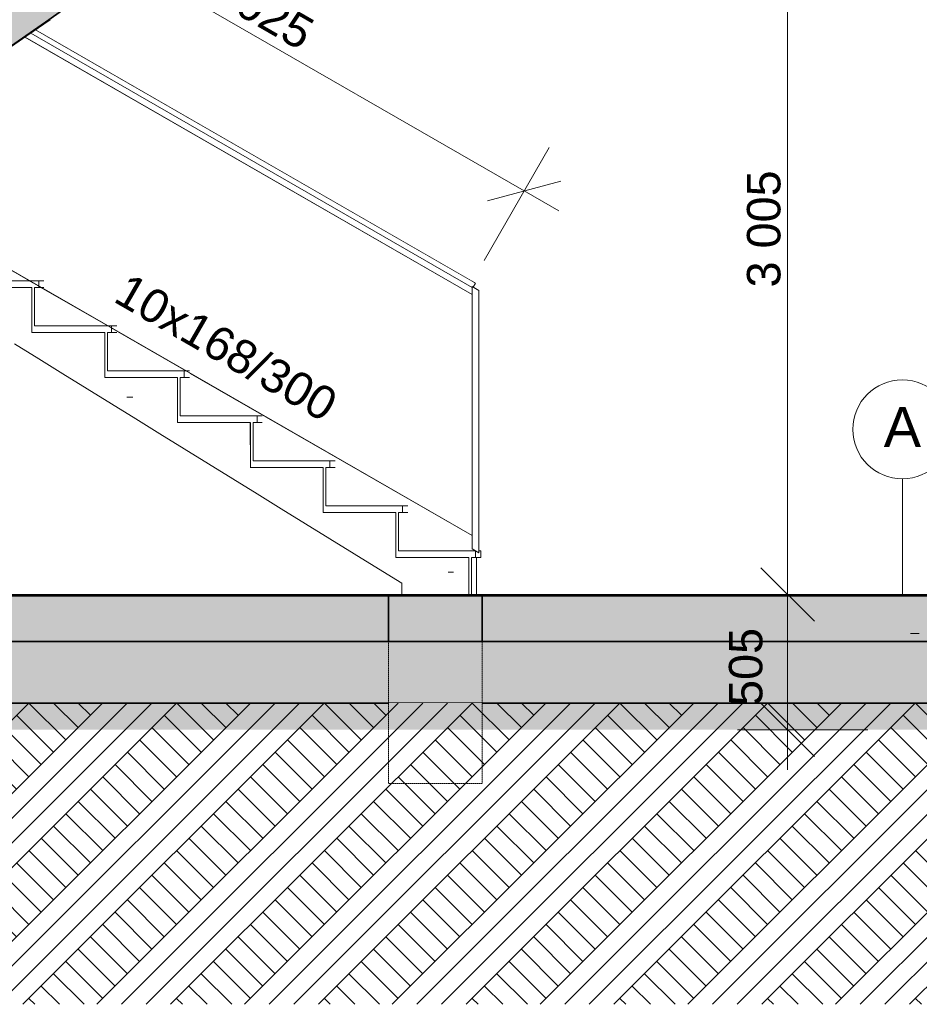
# Model space of a CAD drawing. Header units: millimetres. Extents: x -20699 to 32021, y -4298 to 11971.
# Tile 45 of 74: x -6882 to -3524, y -1355 to 2322. Entities that reach past the tile are written whole.
import ezdxf

# ---------------------------------------------------------------- set-up
doc = ezdxf.new("R2010")
doc.units = ezdxf.units.MM
doc.header["$MEASUREMENT"] = 0
doc.linetypes.add('Wipeout_Contour', pattern=[1000, 0, -1000])
doc.linetypes.add('čárkovaná 3', pattern=[1.5, 1, -0.5])
for name, color, linetype in [('A-A_1_Bourané_Konstrukce - střechy a skořepiny', 7, 'Continuous'), ('A-A_1_Bourané_Kresby a obrázky', 7, 'Continuous'), ('A-A_1_Bourané_Kóty - SP', 7, 'Continuous'), ('A-A_1_Bourané_TZB - VZT', 7, 'Continuous'), ('A-A_1_Bourané_Výplně – Řezové', 7, 'Continuous'), ('A-A_1_Interiér - schodiště', 7, 'Continuous'), ('A-A_1_Konstrukce - nosné', 7, 'Continuous'), ('A-A_1_Konstrukce - střechy a skořepiny', 7, 'Continuous'), ('A-A_1_Kóty - SP', 7, 'Continuous'), ('A-A_1_Popis', 7, 'Continuous'), ('A-A_1_Situace - terén', 7, 'Continuous'), ('A-A_1_Výplně - Povrchové', 7, 'Continuous'), ('A-A_1_Výplně – Řezové', 7, 'Continuous')]:
    doc.layers.add(name, color=color, linetype=linetype)
doc.styles.add('GENEROVANÝ_STYL_1', font='txt')
doc.styles.add('GENEROVANÝ_STYL_2', font='txt')

msp = doc.modelspace()

# ---------------------------------------------------------------- linework, layer by layer
at = {"layer": 'A-A_1_Bourané_Konstrukce - střechy a skořepiny', "color": 42, "linetype": 'Continuous', "lineweight": 35, "true_color": 0xe4ad2c}
msp.add_line((-1016.6, 0), (-8909.2, 0), dxfattribs=at)
at = {"layer": 'A-A_1_Bourané_Konstrukce - střechy a skořepiny', "color": 42, "linetype": 'Continuous', "lineweight": 13, "true_color": 0xe4ad2c}
msp.add_line((-3524.8, 30), (-3556.1, 30), dxfattribs=at)
at = {"layer": 'A-A_1_Bourané_Kóty - SP', "color": 42, "linetype": 'Continuous', "lineweight": 20, "true_color": 0xe4ad2c}
for p, q in [((-4016, 175.2), (-4016, 3180.4)), ((-3716, 175.2), (-4203.5, 175.2))]:
    msp.add_line(p, q, dxfattribs=at)
at = {"layer": 'A-A_1_Bourané_Kóty - SP', "color": 42, "linetype": 'Continuous', "lineweight": 13, "true_color": 0xe4ad2c}
for p, q in [((-4905.7, 1844.8), (-5149, 1422.3)), ((-5135.9, 1645.5), (-4862.8, 1719)), ((-4869.3, 1607.4), (-4999.3, 1682.3)), ((-4116, 275.2), (-3916, 75.2))]:
    msp.add_line(p, q, dxfattribs=at)
at = {"layer": 'A-A_1_Bourané_TZB - VZT', "color": 42, "linetype": 'Continuous', "lineweight": 13, "true_color": 0xe4ad2c}
msp.add_line((-3526.2, 30), (-3557.5, 30), dxfattribs=at)
at = {"layer": 'A-A_1_Konstrukce - nosné', "color": 7, "linetype": 'Continuous', "lineweight": 35}
msp.add_line((-960.8, -230), (-8828.2, -230), dxfattribs=at)
at = {"layer": 'A-A_1_Konstrukce - střechy a skořepiny', "color": 8, "linetype": 'Continuous', "lineweight": 35}
msp.add_line((-5156.1, 0), (-5156.1, 170), dxfattribs=at)
at = {"layer": 'A-A_1_Popis', "color": 154, "linetype": 'Continuous', "lineweight": 13}
msp.add_line((-3587.6, 170), (-3587.6, 607), dxfattribs=at)
msp.add_circle((-3587.6, 791.9), 184.9, dxfattribs=at)

# ---------------------------------------------------------------- texts
at = {"layer": 'A-A_1_Konstrukce - nosné', "color": 154, "linetype": 'Continuous', "lineweight": 13, "insert": (-3587.6, 725.5), "char_height": 150, "attachment_point": 8, "style": 'GENEROVANÝ_STYL_1'}
msp.add_mtext('\\A1;{\\pqc;\\fArial|b0|i0|c238|p38;A}', dxfattribs=at)
at = {"layer": 'A-A_1_Kóty - SP', "color": 42, "linetype": 'Continuous', "lineweight": 13, "true_color": 0xe4ad2c, "insert": (-4041, 1321.8), "char_height": 125, "width": 427.429, "attachment_point": 7, "rotation": 90, "style": 'GENEROVANÝ_STYL_2'}
msp.add_mtext('\\A1;{\\pql;\\fArial|b0|i0|c0|p38;3\xa0005}', dxfattribs=at)

# ---------------------------------------------------------------- wipeouts: each hides what was drawn before it
at = {"color": 254, "linetype": 'Wipeout_Contour', "lineweight": 0, "ltscale": 49724.457531}
msp.add_wipeout([(-7626.6, 1657), (-7635.9, 1657), (-7635.9, 170), (-5456.2, 170), (-5456.2, 217.3), (-7611.7, 1550), (-7626.6, 1550)], dxfattribs=at).dxf.layer = 'A-A_1_Výplně - Povrchové'
at = {"color": 254, "linetype": 'Wipeout_Contour', "lineweight": 0, "ltscale": 20769.906435}
msp.add_wipeout([(-5196.1, 170), (-5176.6, 170), (-5176.6, 313), (-5196.1, 313)], dxfattribs=at).dxf.layer = 'A-A_1_Výplně - Povrchové'

# ---------------------------------------------------------------- next in the draw order: wipeouts: each hides what was drawn before it
at = {"color": 254, "linetype": 'Wipeout_Contour', "lineweight": 0, "ltscale": 21412.192682}
msp.add_wipeout([(-6844.4, 1346), (-7078.6, 1480.9), (-7078.6, 1346)], dxfattribs=at).dxf.layer = 'A-A_1_Výplně - Povrchové'
at = {"color": 254, "linetype": 'Wipeout_Contour', "lineweight": 0, "ltscale": 32833.342589}
msp.add_wipeout([(-6535.2, 1010), (-6261.1, 1010), (-6520.2, 1159.2), (-6520.2, 1153), (-6535.2, 1153)], dxfattribs=at).dxf.layer = 'A-A_1_Výplně - Povrchové'
at = {"color": 254, "linetype": 'Wipeout_Contour', "lineweight": 0, "ltscale": 20828.969156}
msp.add_wipeout([(-5196.1, 313), (-5206.1, 313), (-5206.1, 170), (-5196.1, 170)], dxfattribs=at).dxf.layer = 'A-A_1_Výplně - Povrchové'

# ---------------------------------------------------------------- next in the draw order: wipeouts: each hides what was drawn before it
at = {"color": 254, "linetype": 'Wipeout_Contour', "lineweight": 0, "ltscale": 25144.748819}
msp.add_wipeout([(-6862.3, 2256.5), (-5193.9, 1295.4), (-5193.9, 1322.1), (-6841.3, 2271.1)], dxfattribs=at).dxf.layer = 'A-A_1_Výplně - Povrchové'
at = {"color": 254, "linetype": 'Wipeout_Contour', "lineweight": 0, "ltscale": 26536.284382}
msp.add_wipeout([(-6554.7, 1153), (-6554.7, 1010), (-6535.2, 1010), (-6535.2, 1153)], dxfattribs=at).dxf.layer = 'A-A_1_Výplně - Povrchové'
at = {"color": 254, "linetype": 'Wipeout_Contour', "lineweight": 0, "ltscale": 109890.471046}
msp.add_wipeout([(-6263.4, 842), (-5976.7, 842), (-5976.7, 817), (-5991.7, 817), (-5991.7, 674), (-5705, 674), (-5705, 649), (-5720, 649), (-5720, 506), (-5433.3, 506), (-5433.3, 481), (-5448.3, 481), (-5448.3, 338), (-5181.4, 338), (-5193.9, 345.2), (-5193.9, 395.2), (-6248.4, 1002.7), (-6248.4, 985), (-6263.4, 985)], dxfattribs=at).dxf.layer = 'A-A_1_Výplně - Povrchové'

# ---------------------------------------------------------------- next in the draw order: wipeouts: each hides what was drawn before it
at = {"color": 254, "linetype": 'Wipeout_Contour', "lineweight": 0, "ltscale": 29008.979415}
msp.add_wipeout([(-6945.5, 2201.7), (-6941, 2201.7), (-6855, 2261.6), (-6859.4, 2261.6)], dxfattribs=at).dxf.layer = 'A-A_1_Výplně - Povrchové'
at = {"color": 254, "linetype": 'Wipeout_Contour', "lineweight": 0, "ltscale": 27426.921349}
msp.add_wipeout([(-6806.9, 1321), (-6806.9, 1178), (-6552.8, 1178), (-6801, 1321)], dxfattribs=at).dxf.layer = 'A-A_1_Výplně - Povrchové'
at = {"color": 254, "linetype": 'Wipeout_Contour', "lineweight": 0, "ltscale": 26594.620223}
msp.add_wipeout([(-6554.7, 1153), (-6564.7, 1153), (-6564.7, 1010), (-6554.7, 1010)], dxfattribs=at).dxf.layer = 'A-A_1_Výplně - Povrchové'
at = {"color": 254, "linetype": 'Wipeout_Contour', "lineweight": 0, "ltscale": 25359.140203}
msp.add_wipeout([(-6283, 985), (-6283, 842), (-6263.4, 842), (-6263.4, 985)], dxfattribs=at).dxf.layer = 'A-A_1_Výplně - Povrchové'
at = {"color": 254, "linetype": 'Wipeout_Contour', "lineweight": 0, "ltscale": 24192.213197}
msp.add_wipeout([(-6011.3, 674), (-5991.7, 674), (-5991.7, 817), (-6011.3, 817)], dxfattribs=at).dxf.layer = 'A-A_1_Výplně - Povrchové'
at = {"color": 254, "linetype": 'Wipeout_Contour', "lineweight": 0, "ltscale": 23037.060534}
msp.add_wipeout([(-5739.6, 649), (-5739.6, 506), (-5720, 506), (-5720, 649)], dxfattribs=at).dxf.layer = 'A-A_1_Výplně - Povrchové'
at = {"color": 254, "linetype": 'Wipeout_Contour', "lineweight": 0, "ltscale": 21895.54244}
msp.add_wipeout([(-5467.9, 481), (-5467.9, 338), (-5448.3, 338), (-5448.3, 481)], dxfattribs=at).dxf.layer = 'A-A_1_Výplně - Povrchové'
at = {"color": 254, "linetype": 'Wipeout_Contour', "lineweight": 0, "ltscale": 36276.827484}
msp.add_wipeout([(-5181.2, 337.9), (-5181.2, 313), (-5161.6, 313), (-5161.6, 338), (-5168.4, 338), (-5168.4, 330.8), (-5181, 337.8)], dxfattribs=at).dxf.layer = 'A-A_1_Výplně - Povrchové'

# ---------------------------------------------------------------- next in the draw order: wipeouts: each hides what was drawn before it
at = {"color": 254, "linetype": 'Wipeout_Contour', "lineweight": 0, "ltscale": 28757.226468}
msp.add_wipeout([(-6859.4, 2261.6), (-6855, 2261.6), (-6768.9, 2321.5), (-6773.4, 2321.5)], dxfattribs=at).dxf.layer = 'A-A_1_Výplně - Povrchové'
at = {"color": 254, "linetype": 'Wipeout_Contour', "lineweight": 0, "ltscale": 27722.346156}
msp.add_wipeout([(-6826.4, 1321), (-6826.4, 1178), (-6806.9, 1178), (-6806.9, 1321)], dxfattribs=at).dxf.layer = 'A-A_1_Výplně - Povrchové'
at = {"color": 254, "linetype": 'Wipeout_Contour', "lineweight": 0, "ltscale": 26527.85631}
msp.add_wipeout([(-6539.7, 1153), (-6520.2, 1153), (-6520.2, 1159.2), (-6539.7, 1170.5)], dxfattribs=at).dxf.layer = 'A-A_1_Výplně - Povrchové'
at = {"color": 254, "linetype": 'Wipeout_Contour', "lineweight": 0, "ltscale": 25417.650018}
msp.add_wipeout([(-6283, 985), (-6293, 985), (-6293, 842), (-6283, 842)], dxfattribs=at).dxf.layer = 'A-A_1_Výplně - Povrchové'
at = {"color": 254, "linetype": 'Wipeout_Contour', "lineweight": 0, "ltscale": 24250.891067}
msp.add_wipeout([(-6011.3, 817), (-6021.3, 817), (-6021.3, 674), (-6011.3, 674)], dxfattribs=at).dxf.layer = 'A-A_1_Výplně - Povrchové'
at = {"color": 254, "linetype": 'Wipeout_Contour', "lineweight": 0, "ltscale": 23095.890651}
msp.add_wipeout([(-5739.6, 649), (-5749.6, 649), (-5749.6, 506), (-5739.6, 506)], dxfattribs=at).dxf.layer = 'A-A_1_Výplně - Povrchové'
at = {"color": 254, "linetype": 'Wipeout_Contour', "lineweight": 0, "ltscale": 21954.504182}
msp.add_wipeout([(-5467.9, 481), (-5477.9, 481), (-5477.9, 338), (-5467.9, 338)], dxfattribs=at).dxf.layer = 'A-A_1_Výplně - Povrchové'

# ---------------------------------------------------------------- next in the draw order: wipeouts: each hides what was drawn before it
at = {"color": 254, "linetype": 'Wipeout_Contour', "lineweight": 0, "ltscale": 27780.504058}
msp.add_wipeout([(-6826.4, 1321), (-6836.4, 1321), (-6836.4, 1178), (-6826.4, 1178)], dxfattribs=at).dxf.layer = 'A-A_1_Výplně - Povrchové'
at = {"color": 254, "linetype": 'Wipeout_Contour', "lineweight": 0, "ltscale": 31689.748884}
msp.add_wipeout([(-6268, 1010), (-6268, 985), (-6248.4, 985), (-6248.4, 1002.7), (-6261.1, 1010)], dxfattribs=at).dxf.layer = 'A-A_1_Výplně - Povrchové'
at = {"color": 254, "linetype": 'Wipeout_Contour', "lineweight": 0, "ltscale": 24174.8858}
msp.add_wipeout([(-5996.3, 842), (-5996.3, 817), (-5976.7, 817), (-5976.7, 842)], dxfattribs=at).dxf.layer = 'A-A_1_Výplně - Povrchové'
at = {"color": 254, "linetype": 'Wipeout_Contour', "lineweight": 0, "ltscale": 23011.8777}
msp.add_wipeout([(-5724.6, 649), (-5705, 649), (-5705, 674), (-5724.6, 674)], dxfattribs=at).dxf.layer = 'A-A_1_Výplně - Povrchové'
at = {"color": 254, "linetype": 'Wipeout_Contour', "lineweight": 0, "ltscale": 21861.693111}
msp.add_wipeout([(-5452.9, 506), (-5452.9, 481), (-5433.3, 481), (-5433.3, 506)], dxfattribs=at).dxf.layer = 'A-A_1_Výplně - Povrchové'
at = {"color": 254, "linetype": 'Wipeout_Contour', "lineweight": 0, "ltscale": 21357.840924}
msp.add_wipeout([(-5477.9, 313), (-5181.2, 313), (-5181.2, 337.9), (-5477.9, 338)], dxfattribs=at).dxf.layer = 'A-A_1_Výplně - Povrchové'

# ---------------------------------------------------------------- next in the draw order: wipeouts: each hides what was drawn before it
at = {"color": 254, "linetype": 'Wipeout_Contour', "lineweight": 0, "ltscale": 20805.401556}
msp.add_wipeout([(-6811.4, 1327), (-6811.4, 1321), (-6801, 1321)], dxfattribs=at).dxf.layer = 'A-A_1_Výplně - Povrchové'
at = {"color": 254, "linetype": 'Wipeout_Contour', "lineweight": 0, "ltscale": 33812.726094}
msp.add_wipeout([(-6836.4, 1153), (-6539.7, 1153), (-6539.7, 1170.5), (-6552.8, 1178), (-6836.4, 1178)], dxfattribs=at).dxf.layer = 'A-A_1_Výplně - Povrchové'
at = {"color": 254, "linetype": 'Wipeout_Contour', "lineweight": 0, "ltscale": 25973.980559}
msp.add_wipeout([(-6564.7, 985), (-6268, 985), (-6268, 1010), (-6564.7, 1010)], dxfattribs=at).dxf.layer = 'A-A_1_Výplně - Povrchové'
at = {"color": 254, "linetype": 'Wipeout_Contour', "lineweight": 0, "ltscale": 24801.740517}
msp.add_wipeout([(-6293, 817), (-5996.3, 817), (-5996.3, 842), (-6293, 842)], dxfattribs=at).dxf.layer = 'A-A_1_Výplně - Povrchové'
at = {"color": 254, "linetype": 'Wipeout_Contour', "lineweight": 0, "ltscale": 23640.448584}
msp.add_wipeout([(-6021.3, 649), (-5724.6, 649), (-5724.6, 674), (-6021.3, 674)], dxfattribs=at).dxf.layer = 'A-A_1_Výplně - Povrchové'
at = {"color": 254, "linetype": 'Wipeout_Contour', "lineweight": 0, "ltscale": 22491.802286}
msp.add_wipeout([(-5749.6, 481), (-5452.9, 481), (-5452.9, 506), (-5749.6, 506)], dxfattribs=at).dxf.layer = 'A-A_1_Výplně - Povrchové'
at = {"color": 254, "linetype": 'Wipeout_Contour', "lineweight": 0, "ltscale": 15551.383643}
msp.add_wipeout([(-5168.7, 330.8), (-5181.2, 337.9), (-5168.9, 330.8)], dxfattribs=at).dxf.layer = 'A-A_1_Výplně - Povrchové'

# ---------------------------------------------------------------- next in the draw order: linework, layer by layer
at = {"layer": 'A-A_1_Interiér - schodiště', "color": 8, "linetype": 'Continuous', "lineweight": 20}
for p, q in [((-5161.6, 313), (-5161.6, 338)), ((-5181.2, 313), (-5161.6, 313)), ((-5176.6, 170), (-5176.6, 313))]:
    msp.add_line(p, q, dxfattribs=at)

# ---------------------------------------------------------------- next in the draw order: wipeouts: each hides what was drawn before it
at = {"color": 254, "linetype": 'Wipeout_Contour', "lineweight": 0, "ltscale": 35318.049512}
msp.add_wipeout([(-7108.2, 1321), (-6811.4, 1321), (-6811.4, 1327), (-6844.4, 1346), (-7108.2, 1346)], dxfattribs=at).dxf.layer = 'A-A_1_Výplně - Povrchové'

# ---------------------------------------------------------------- next in the draw order: wipeouts: each hides what was drawn before it
at = {"color": 254, "linetype": 'Wipeout_Contour', "lineweight": 0, "ltscale": 156441.789076}
msp.add_wipeout([(-7626.6, 1550), (-7611.7, 1550), (-5456.2, 217.3), (-5456.2, 170), (-5206.2, 170), (-5206.2, 313), (-5478, 313), (-5478, 481), (-5749.7, 481), (-5749.7, 649), (-6021.4, 649), (-6021.4, 817), (-6293.1, 817), (-6293.1, 985), (-6564.8, 985), (-6564.8, 1153), (-6836.5, 1153), (-6836.5, 1321), (-7108.3, 1321), (-7108.3, 1489), (-7380, 1489), (-7380, 1654.5), (-7384.3, 1657), (-7626.6, 1657)], dxfattribs=at).dxf.layer = 'A-A_1_Výplně - Povrchové'

# ---------------------------------------------------------------- next in the draw order: hatches: boundary and pattern name
at = {"layer": 'A-A_1_Bourané_Výplně – Řezové', "linetype": 'Continuous', "lineweight": 13}
msp.add_hatch(color=254, dxfattribs=at).paths.add_polyline_path([(-350.1, -230), (-350.1, 170), (-9442.2, 170), (-9442.2, -230)])

# ---------------------------------------------------------------- next in the draw order: linework, layer by layer
at = {"layer": 'A-A_1_Bourané_Konstrukce - střechy a skořepiny', "color": 42, "linetype": 'Continuous', "lineweight": 13, "true_color": 0xe4ad2c}
msp.add_line((-1010.6, 175.2), (-8902.2, 175.2), dxfattribs=at)
at = {"layer": 'A-A_1_Interiér - schodiště', "color": 251, "linetype": 'Continuous', "lineweight": 20, "true_color": 0x6a6a6a}
for p, q in [((-5543.4, 271.2), (-5634, 327.2)), ((-5206.2, 313), (-5206.2, 170)), ((-5456.2, 217.3), (-5543.4, 271.2)), ((-5456.2, 217.3), (-5456.2, 170))]:
    msp.add_line(p, q, dxfattribs=at)
at = {"layer": 'A-A_1_Interiér - schodiště', "color": 8, "linetype": 'Continuous', "lineweight": 20}
for p, q in [((-5206.2, 313), (-5206.1, 313)), ((-5206.1, 313), (-5206.1, 170)), ((-5196.1, 170), (-5196.1, 313)), ((-5196.1, 313), (-5181.2, 313))]:
    msp.add_line(p, q, dxfattribs=at)
at = {"layer": 'A-A_1_Konstrukce - nosné', "color": 7, "linetype": 'Continuous', "lineweight": 35}
msp.add_line((-1010.1, 170), (-7635.9, 170), dxfattribs=at)
at = {"layer": 'A-A_1_Konstrukce - střechy a skořepiny', "color": 30, "linetype": 'Continuous', "lineweight": 20, "true_color": 0xff6600}
msp.add_line((-5283.2, 258.9), (-5263.1, 258.9), dxfattribs=at)
at = {"layer": 'A-A_1_Konstrukce - střechy a skořepiny', "color": 8, "linetype": 'Continuous', "lineweight": 35}
msp.add_line((-5506.1, 0), (-5506.1, 170), dxfattribs=at)

# ---------------------------------------------------------------- next in the draw order: wipeouts: each hides what was drawn before it
at = {"color": 254, "linetype": 'Wipeout_Contour', "lineweight": 0, "ltscale": 26784.407784}
msp.add_wipeout([(-5193.9, 1322.1), (-5193.9, 1295.4), (-5193.4, 1295.2), (-5193.4, 1325.2), (-5193.5, 1322.1)], dxfattribs=at).dxf.layer = 'A-A_1_Výplně - Povrchové'
at = {"color": 254, "linetype": 'Wipeout_Contour', "lineweight": 0, "ltscale": 20833.596421}
msp.add_wipeout([(-6836.5, 1153), (-6836.4, 1178), (-6836.4, 1321)], dxfattribs=at).dxf.layer = 'A-A_1_Výplně - Povrchové'
at = {"color": 254, "linetype": 'Wipeout_Contour', "lineweight": 0, "ltscale": 19945.914456}
msp.add_wipeout([(-6564.8, 985), (-6564.7, 1010), (-6564.7, 1153)], dxfattribs=at).dxf.layer = 'A-A_1_Výplně - Povrchové'
at = {"color": 254, "linetype": 'Wipeout_Contour', "lineweight": 0, "ltscale": 19065.078449}
msp.add_wipeout([(-6293.1, 817), (-6293, 842), (-6293, 985)], dxfattribs=at).dxf.layer = 'A-A_1_Výplně - Povrchové'
at = {"color": 254, "linetype": 'Wipeout_Contour', "lineweight": 0, "ltscale": 18192.082658}
msp.add_wipeout([(-6021.4, 649), (-6021.3, 674), (-6021.3, 817)], dxfattribs=at).dxf.layer = 'A-A_1_Výplně - Povrchové'
at = {"color": 254, "linetype": 'Wipeout_Contour', "lineweight": 0, "ltscale": 17328.111835}
msp.add_wipeout([(-5749.7, 481), (-5749.6, 506), (-5749.6, 649)], dxfattribs=at).dxf.layer = 'A-A_1_Výplně - Povrchové'
at = {"color": 254, "linetype": 'Wipeout_Contour', "lineweight": 0, "ltscale": 16474.585539}
msp.add_wipeout([(-5478, 313), (-5477.9, 338), (-5477.9, 481)], dxfattribs=at).dxf.layer = 'A-A_1_Výplně - Povrchové'
at = {"color": 254, "linetype": 'Wipeout_Contour', "lineweight": 0, "ltscale": 15602.483091}
msp.add_wipeout([(-5193.9, 345.2), (-5181.4, 338), (-5193.7, 345.2)], dxfattribs=at).dxf.layer = 'A-A_1_Výplně - Povrchové'

# ---------------------------------------------------------------- next in the draw order: linework, layer by layer
at = {"layer": 'A-A_1_Interiér - schodiště', "color": 8, "linetype": 'Continuous', "lineweight": 20}
for p, q in [((-5477.9, 313), (-5477.9, 338)), ((-5467.9, 338), (-5181.2, 338)), ((-5181.2, 313), (-5181.2, 338)), ((-5168.4, 338), (-5161.6, 338)), ((-5477.9, 313), (-5206.2, 313))]:
    msp.add_line(p, q, dxfattribs=at)
at = {"layer": 'A-A_1_Interiér - schodiště', "color": 251, "linetype": 'Continuous', "lineweight": 20, "true_color": 0x6a6a6a}
msp.add_line((-5477.9, 313), (-5478, 313), dxfattribs=at)
at = {"layer": 'A-A_1_Konstrukce - střechy a skořepiny', "color": 52, "linetype": 'Continuous', "lineweight": 20, "true_color": 0xdcd705}
for p, q in [((-5193.9, 345.2), (-5193.4, 345.2)), ((-5181, 337.8), (-5193.9, 345.2)), ((-5193.4, 345.2), (-5168.4, 330.8)), ((-5168.9, 330.8), (-5181, 337.8)), ((-5168.4, 330.8), (-5168.9, 330.8))]:
    msp.add_line(p, q, dxfattribs=at)

# ---------------------------------------------------------------- next in the draw order: wipeouts: each hides what was drawn before it
at = {"color": 254, "linetype": 'Wipeout_Contour', "lineweight": 0, "ltscale": 25127.405519}
msp.add_wipeout([(-6841.1, 2271.2), (-5193.5, 1322.1), (-5193.5, 1345.2), (-6823, 2283.9)], dxfattribs=at).dxf.layer = 'A-A_1_Výplně - Povrchové'
at = {"color": 254, "linetype": 'Wipeout_Contour', "lineweight": 0, "ltscale": 41845.965694}
msp.add_wipeout([(-9447.2, -1000), (-9447.2, -1355), (-350.6, -1355), (-350.6, -1000), (-1110.1, -1000), (-1110.1, -230), (-8828.2, -230), (-8828.2, -1000)], dxfattribs=at).dxf.layer = 'A-A_1_Výplně – Řezové'

# ---------------------------------------------------------------- next in the draw order: hatches: boundary and pattern name
at = {"layer": 'A-A_1_Bourané_Výplně – Řezové', "linetype": 'Continuous', "lineweight": 0, "true_color": 0xf0f0ca}
msp.add_hatch(color=254, dxfattribs=at).paths.add_polyline_path([(-8909.2, 175.2), (-8909.2, -330), (-1011.5, -330), (-1011.5, 175.2)])
at = {"layer": 'A-A_1_Výplně – Řezové', "linetype": 'Continuous', "lineweight": 13, "true_color": 0xbf7d1a}
h = msp.add_hatch(dxfattribs=at)
h.set_pattern_fill('Zemina_0001', color=32, style=0, pattern_type=2)
h.set_pattern_definition([(45, (0, 0), (-137.886, 137.886), []), (45, (-45.96, 45.96), (-275.772, 275.772), []), (45, (-91.92, 91.92), (-275.772, 275.772), []), (135, (-137.886, 137.886), (45.96194, 45.96194), [195, -195])])
h.paths.add_polyline_path([(-9447.2, -1000), (-9447.2, -1355), (-350.6, -1355), (-350.6, -1000), (-1110.1, -1000), (-1110.1, -230), (-8828.2, -230), (-8828.2, -1000)])

# ---------------------------------------------------------------- next in the draw order: linework, layer by layer
at = {"layer": 'A-A_1_Bourané_Kresby a obrázky', "color": 42, "linetype": 'Continuous', "lineweight": 25, "true_color": 0xe4ad2c}
for p, q in [((-8828.2, -230), (-5506.1, -230)), ((-5156.1, -230), (-1010.1, -230))]:
    msp.add_line(p, q, dxfattribs=at)
at = {"layer": 'A-A_1_Bourané_Kóty - SP', "color": 42, "linetype": 'Continuous', "lineweight": 20, "true_color": 0xe4ad2c}
for p, q in [((-4016, -330), (-4016, 175.2)), ((-3716, -330), (-4203.5, -330)), ((-4016, -480), (-4016, -330))]:
    msp.add_line(p, q, dxfattribs=at)
at = {"layer": 'A-A_1_Bourané_Kóty - SP', "color": 42, "linetype": 'Continuous', "lineweight": 13, "true_color": 0xe4ad2c}
msp.add_line((-4116, -230), (-3916, -430), dxfattribs=at)
at = {"layer": 'A-A_1_Interiér - schodiště', "color": 251, "linetype": 'Continuous', "lineweight": 20, "true_color": 0x6a6a6a}
for p, q in [((-6855, 2261.6), (-6768.9, 2321.5)), ((-6941, 2201.7), (-6855, 2261.6))]:
    msp.add_line(p, q, dxfattribs=at)
at = {"layer": 'A-A_1_Interiér - schodiště', "color": 7, "linetype": 'Continuous', "lineweight": 35, "flags": 128}
msp.add_lwpolyline([(-5557.7, 3168.2), (-5568.6, 3160.6), (-5654.6, 3100.7), (-5740.7, 3040.7), (-5826.7, 2980.8), (-5912.8, 2920.9), (-5998.8, 2860.9), (-6084.9, 2801), (-6171, 2741.1), (-6257, 2681.1), (-6343.1, 2621.2), (-6429.1, 2561.3), (-6515.2, 2501.3), (-6601.3, 2441.4), (-6687.3, 2381.5), (-6773.4, 2321.5), (-6859.4, 2261.6), (-6945.5, 2201.7), (-7031.5, 2141.7), (-7117.6, 2081.8), (-7203.7, 2021.9), (-7289.7, 1961.9), (-7482.8, 1827.5)], dxfattribs=at)
at = {"layer": 'A-A_1_Situace - terén', "color": 7, "linetype": 'čárkovaná 3', "lineweight": 20, "flags": 128}
msp.add_lwpolyline([(-5506.1, -530), (-5156.1, -530), (-5156.1, 170), (-5506.1, 170)], close=True, dxfattribs=at)

# ---------------------------------------------------------------- next in the draw order: texts
at = {"layer": 'A-A_1_Kóty - SP', "color": 42, "linetype": 'Continuous', "lineweight": 13, "true_color": 0xe4ad2c, "char_height": 125, "attachment_point": 7, "style": 'GENEROVANÝ_STYL_2'}
for s, insert, width, rotation in [('\\A1;{\\pql;\\fArial|b0|i0|c0|p38;3\xa0025}', (-6213.5, 2420.5), 427.429, 330.06), ('\\A1;{\\pql;\\fArial|b0|i0|c0|p38;505}', (-4108.4, -240.9), 284.572, 90)]:
    msp.add_mtext(s, dxfattribs=dict(at, insert=insert, width=width, rotation=rotation))

# ---------------------------------------------------------------- next in the draw order: wipeouts: each hides what was drawn before it
at = {"color": 254, "linetype": 'Wipeout_Contour', "lineweight": 0, "ltscale": 20700.108557}
msp.add_wipeout([(-7545.8, 1750), (-5193.8, 395.2), (-7545.4, 1750)], dxfattribs=at).dxf.layer = 'A-A_1_Výplně - Povrchové'

# ---------------------------------------------------------------- next in the draw order: hatches: boundary and pattern name
at = {"layer": 'A-A_1_Výplně – Řezové', "linetype": 'Continuous', "lineweight": 13}
msp.add_hatch(color=254, dxfattribs=at).paths.add_polyline_path([(-5568.6, 3160.6), (-5557.7, 3168.2), (-5310.4, 3168.2), (-5310.4, 3340.4), (-5310.4, 3443.2), (-5543.5, 3443.2), (-5543.5, 3263.4), (-5801.6, 3263.4), (-5801.6, 3083.6), (-6059.8, 3083.6), (-6059.8, 2903.8), (-6318, 2903.8), (-6318, 2724), (-6576.1, 2724), (-6576.1, 2544.2), (-6834.3, 2544.2), (-6834.3, 2364.4), (-7092.5, 2364.4), (-7092.5, 2184.6), (-7350.7, 2184.6), (-7350.7, 2004.8), (-7608.8, 2004.8), (-7608.8, 1750), (-7358.8, 1750), (-7358.8, 1913.8), (-7289.7, 1961.9), (-7203.7, 2021.9), (-7117.6, 2081.8), (-7031.5, 2141.7), (-6945.5, 2201.7), (-6859.4, 2261.6), (-6773.4, 2321.5), (-6687.3, 2381.5), (-6601.3, 2441.4), (-6515.2, 2501.3), (-6429.1, 2561.3), (-6343.1, 2621.2), (-6257, 2681.1), (-6171, 2741.1), (-6084.9, 2801), (-5998.8, 2860.9), (-5912.8, 2920.9), (-5826.7, 2980.8), (-5740.7, 3040.7), (-5654.6, 3100.7)])

# ---------------------------------------------------------------- next in the draw order: linework, layer by layer
at = {"layer": 'A-A_1_Bourané_Kóty - SP', "color": 42, "linetype": 'Continuous', "lineweight": 13, "true_color": 0xe4ad2c}
msp.add_line((-4999.3, 1682.3), (-7620.6, 3192), dxfattribs=at)
at = {"layer": 'A-A_1_Interiér - schodiště', "color": 8, "linetype": 'Continuous', "lineweight": 20}
for p, q in [((-7098.2, 1346), (-6811.4, 1346)), ((-6811.4, 1346), (-6791.9, 1346)), ((-6811.4, 1321), (-6811.4, 1346)), ((-6836.5, 1321), (-6836.4, 1321)), ((-6836.4, 1321), (-6836.4, 1178)), ((-6826.4, 1178), (-6826.4, 1321)), ((-6826.4, 1321), (-6811.4, 1321)), ((-6811.4, 1321), (-6791.9, 1321)), ((-6836.4, 1153), (-6836.4, 1178)), ((-6826.4, 1178), (-6539.7, 1178)), ((-6539.7, 1178), (-6520.2, 1178)), ((-6539.7, 1153), (-6539.7, 1178)), ((-6564.7, 1153), (-6564.7, 1010)), ((-6554.7, 1010), (-6554.7, 1153)), ((-6535.2, 1153), (-6554.7, 1153)), ((-6554.7, 1153), (-6539.7, 1153)), ((-6539.7, 1153), (-6520.2, 1153)), ((-6564.7, 985), (-6564.7, 1010)), ((-6554.7, 1010), (-6268, 1010)), ((-6268, 1010), (-6248.4, 1010)), ((-6268, 985), (-6268, 1010)), ((-6564.7, 985), (-6293.1, 985)), ((-6293, 985), (-6293, 842)), ((-6283, 842), (-6283, 985)), ((-6263.4, 985), (-6283, 985)), ((-6283, 985), (-6268, 985)), ((-6268, 985), (-6248.4, 985)), ((-6293, 817), (-6293, 842)), ((-6293, 817), (-6021.4, 817)), ((-6283, 842), (-5996.3, 842)), ((-6021.3, 817), (-6021.3, 674)), ((-6011.3, 674), (-6011.3, 817)), ((-5991.7, 817), (-6011.3, 817)), ((-6011.3, 817), (-5996.3, 817)), ((-5996.3, 842), (-5976.7, 842)), ((-5996.3, 817), (-5996.3, 842)), ((-5996.3, 817), (-5976.7, 817)), ((-6021.3, 649), (-6021.3, 674)), ((-6011.3, 674), (-5724.6, 674)), ((-5724.6, 674), (-5705, 674)), ((-5724.6, 649), (-5724.6, 674)), ((-6021.3, 649), (-5749.7, 649)), ((-5749.6, 649), (-5749.6, 506)), ((-5739.6, 506), (-5739.6, 649)), ((-5720, 649), (-5739.6, 649)), ((-5739.6, 649), (-5724.6, 649)), ((-5724.6, 649), (-5705, 649)), ((-5749.6, 481), (-5749.6, 506)), ((-5749.6, 481), (-5478, 481)), ((-5739.6, 506), (-5452.9, 506)), ((-5478, 481), (-5477.9, 481)), ((-5477.9, 481), (-5477.9, 338)), ((-5467.9, 338), (-5467.9, 481)), ((-5467.9, 481), (-5452.9, 481)), ((-5452.9, 506), (-5433.3, 506)), ((-5452.9, 481), (-5452.9, 506)), ((-5452.9, 481), (-5433.3, 481))]:
    msp.add_line(p, q, dxfattribs=at)
at = {"layer": 'A-A_1_Interiér - schodiště', "color": 251, "linetype": 'Continuous', "lineweight": 20, "true_color": 0x6a6a6a}
for p, q in [((-7108.2, 1321), (-6836.5, 1321)), ((-6836.5, 1153), (-6836.5, 1321)), ((-6836.5, 1153), (-6836.4, 1153)), ((-6836.4, 1153), (-6564.8, 1153)), ((-6564.7, 985), (-6564.8, 1153)), ((-6811.4, 1055.2), (-6902, 1111.2)), ((-6720.9, 999.2), (-6811.4, 1055.2)), ((-6630.3, 943.2), (-6720.9, 999.2)), ((-6564.8, 985), (-6564.7, 985)), ((-6293, 817), (-6293.1, 985)), ((-6539.7, 887.2), (-6630.3, 943.2)), ((-6449.2, 831.2), (-6539.7, 887.2)), ((-6358.6, 775.2), (-6449.2, 831.2)), ((-6293.1, 817), (-6293, 817)), ((-6021.3, 649), (-6021.4, 817)), ((-6268, 719.2), (-6358.6, 775.2)), ((-6177.4, 663.2), (-6268, 719.2)), ((-6086.9, 607.2), (-6177.4, 663.2)), ((-6021.4, 649), (-6021.3, 649)), ((-5749.6, 481), (-5749.7, 649)), ((-5996.3, 551.2), (-6086.9, 607.2)), ((-5905.7, 495.2), (-5996.3, 551.2)), ((-5815.2, 439.2), (-5905.7, 495.2)), ((-5749.7, 481), (-5749.6, 481)), ((-5478, 313), (-5478, 481)), ((-5724.6, 383.2), (-5815.2, 439.2)), ((-5634, 327.2), (-5724.6, 383.2))]:
    msp.add_line(p, q, dxfattribs=at)
at = {"layer": 'A-A_1_Konstrukce - střechy a skořepiny', "color": 30, "linetype": 'Continuous', "lineweight": 20, "true_color": 0xff6600}
msp.add_line((-6460.2, 912.1), (-6482, 912.1), dxfattribs=at)

# ---------------------------------------------------------------- next in the draw order: texts
at = {"layer": 'A-A_1_Kóty - SP', "color": 8, "linetype": 'Continuous', "lineweight": 13, "insert": (-6079.8, 1152.2), "char_height": 125, "attachment_point": 2, "rotation": 330.06, "style": 'GENEROVANÝ_STYL_2'}
msp.add_mtext('\\A1;{\\pqc;\\fArial|b0|i0|c0|p38;10x168/300}', dxfattribs=at)

# ---------------------------------------------------------------- next in the draw order: wipeouts: each hides what was drawn before it
at = {"color": 254, "linetype": 'Wipeout_Contour', "lineweight": 0, "ltscale": 21430.539261}
msp.add_wipeout([(-5193.5, 1345.2), (-5193.5, 1325.2), (-5189.6, 1323), (-5181, 1338)], dxfattribs=at).dxf.layer = 'A-A_1_Výplně - Povrchové'

# ---------------------------------------------------------------- next in the draw order: linework, layer by layer
at = {"layer": 'A-A_1_Bourané_Konstrukce - střechy a skořepiny', "color": 52, "linetype": 'Continuous', "lineweight": 20, "true_color": 0xdcd705}
for p, q in [((-5181, 1338), (-6823, 2283.9)), ((-5193.8, 1295.2), (-6862.5, 2256.4)), ((-5193.5, 1295.2), (-6862.3, 2256.5)), ((-5193.8, 1322.1), (-6841.3, 2271.1)), ((-5193.5, 1322.1), (-6841.1, 2271.2)), ((-5193.4, 345.2), (-5193.4, 1325.2)), ((-5193.9, 345.2), (-5193.9, 1322.1)), ((-5168.4, 330.8), (-5168.4, 1310.8))]:
    msp.add_line(p, q, dxfattribs=at)
at = {"layer": 'A-A_1_Konstrukce - střechy a skořepiny', "color": 52, "linetype": 'Continuous', "lineweight": 20, "true_color": 0xdcd705}
for p, q in [((-7545.8, 1750), (-5193.8, 395.2)), ((-7545.4, 1750), (-5193.5, 395.2)), ((-5193.5, 1325.2), (-5193.4, 1325.2)), ((-5193.4, 1325.2), (-5168.4, 1310.8)), ((-5189.6, 1323), (-5181, 1338))]:
    msp.add_line(p, q, dxfattribs=at)

doc.saveas('drawing.dxf')
